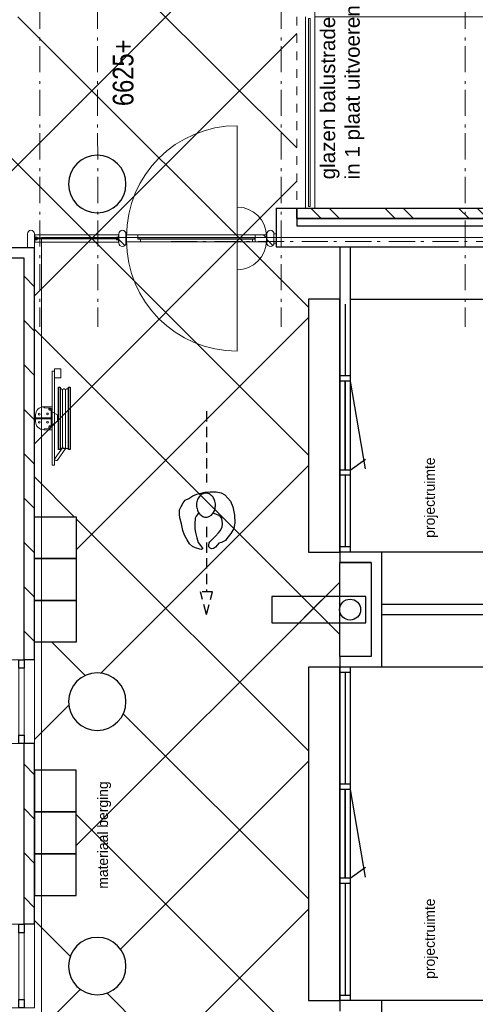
# Model space of a CAD drawing. Header units: millimetres. Extents: x -46954 to 169732, y -26853 to 94136.
# Tile 42 of 174: x -7099 to -2742, y 45377 to 54794. Entities that reach past the tile are written whole.
import ezdxf

# ---------------------------------------------------------------- set-up
doc = ezdxf.new("R2010")
doc.units = ezdxf.units.MM
doc.header["$LTSCALE"] = 400
for name, pattern in [('HIDDEN', [0.375, 0.25, -0.125]), ('STYLE_01', [0.416641, 0.208282, -0.208359]), ('STYLE_06', [1.041641, 0.625, -0.208282, 0.069427, -0.138931])]:
    doc.linetypes.add(name, pattern=pattern)
for name, color, linetype, lineweight in [('Buitenkozijnen', 140, 'Continuous', 15), ('mat-baksteen', 5, 'Continuous', 25), ('mat-beton (ihwg)', 5, 'Continuous', 25), ('mat-glas-hor', 140, 'Continuous', 15), ('mat-kalkzandsteen', 5, 'Continuous', 25), ('mat-naaldhout', 140, 'Continuous', 15), ('None', 7, 'Continuous', 9), ('Sloopwerk', 5, 'Continuous', 25), ('Tekst', 140, 'Continuous', 15)]:
    doc.layers.add(name, color=color, linetype=linetype, lineweight=lineweight)
for name, color, linetype in [('inlay', 6, 'Continuous'), ('looplijnen', 8, 'HIDDEN'), ('plat', 5, 'Continuous'), ('symbol', 1, 'Continuous'), ('timmerwerk-ge', 150, 'Continuous'), ('verlichting', 2, 'Continuous')]:
    doc.layers.add(name, color=color, linetype=linetype)
doc.styles.add('Arial', font='arial.ttf', dxfattribs={"height": 176.388889})
doc.styles.add('Arial Narrow', font='ARIALN.TTF', dxfattribs={"height": 222.25})
doc.styles.add('s100', font='stylu.ttf', dxfattribs={"height": 100})

# ---------------------------------------------------------------- blocks, each defined once
blk = doc.blocks.new('*X289')
at = {"layer": 'None', "lineweight": 5}
blk.add_line((21188.1, 682), (21214.6, 708.6), dxfattribs=at)
blk = doc.blocks.new('*U290')
at = {"layer": 'mat-glas-hor', "color": 140, "lineweight": 15}
blk.add_lwpolyline([(21187.1, 796.2), (21187.1, 1899.3), (21175.1, 1899.3), (21175.1, 796.2)], close=True, dxfattribs=at)
at = {"layer": 'mat-naaldhout', "color": 140, "linetype": 'Continuous', "lineweight": 15}
for points in [[(21172.6, 1911), (21172.6, 1886), (21147.6, 1886), (21147.6, 2020), (21214.6, 2020), (21214.6, 1911)], [(21172.6, 791), (21172.6, 816), (21147.6, 816), (21147.6, 682), (21214.6, 682), (21214.6, 791)]]:
    blk.add_lwpolyline(points, close=True, dxfattribs=at)
at = {"layer": 'None', "color": 43, "linetype": 'Continuous', "lineweight": 9}
for p, q in [((20103.1, 962), (21161.1, 962)), ((22259.2, 962), (21201.1, 962))]:
    blk.add_line(p, q, dxfattribs=at)
at = {"layer": 'None', "color": 8, "lineweight": 5}
blk.add_lwpolyline([(21147.6, 2020), (21214.6, 2020), (21214.6, 791), (21147.6, 791)], close=True, dxfattribs=at)
at = {"layer": 'None', "color": 43, "linetype": 'Continuous', "lineweight": 9}
for centre, radius, start, end in [((21161.1, 962), 1058.1, 90, 180), ((21201.1, 962), 1058.1, 0, 90), ((21161.1, 962), 280.3, 180, 270), ((21201.1, 962), 280.3, 270, 0)]:
    blk.add_arc(centre, radius, start, end, dxfattribs=at)
at = {"layer": 'mat-naaldhout', "color": 140}
blk.add_blockref('*X289', (0, 0), dxfattribs=at)
blk = doc.blocks.new('*X127')
at = {"layer": 'None', "lineweight": 5}
blk.add_line((-23.7, -23.7), (33.5, 33.5), dxfattribs=at)
blk = doc.blocks.new('houten stijl 67 x 114')
at = {"layer": 'mat-naaldhout', "color": 140, "linetype": 'Continuous', "lineweight": 15, "flags": 128}
blk.add_lwpolyline([(33.5, 0), (33.5, 0, -0.414214), (0, -33.5), (0, -33.5, -0.414214), (-33.5, 0), (-33.5, 88), (-33.5, 88, -0.414214), (0, 121.5), (0, 121.5, -0.414214), (33.5, 88)], format="xyb", close=True, dxfattribs=at)
at = {"layer": 'mat-naaldhout', "color": 140}
blk.add_blockref('*X127', (0, 0), dxfattribs=at)
blk = doc.blocks.new('*U291')
at = {"layer": 'mat-glas-hor', "color": 8, "lineweight": 5}
blk.add_lwpolyline([(21146.1, 2092), (21216.1, 2092), (21216.1, 2900), (21146.1, 2900)], close=True, dxfattribs=at)
at = {"layer": 'mat-glas-hor', "color": 140, "lineweight": 15}
blk.add_lwpolyline([(21176.1, 2098.5), (21186.1, 2098.5), (21186.1, 2893.5), (21176.1, 2893.5)], close=True, dxfattribs=at)
at = {"layer": 'mat-naaldhout', "color": 140, "linetype": 'Continuous', "lineweight": 15, "flags": 128}
for points in [[(21170.9, 2900), (21145.9, 2900), (21145.9, 2899, 0.414214), (21147.9, 2897), (21164.4, 2897, -0.414214), (21167.9, 2893.5), (21167.9, 2877, 0.414214), (21169.9, 2875), (21170.9, 2875)], [(21191.4, 2900), (21216.4, 2900), (21216.4, 2899, -0.414214), (21214.4, 2897), (21197.9, 2897, 0.414214), (21194.4, 2893.5), (21194.4, 2877, -0.414214), (21192.4, 2875), (21191.4, 2875)], [(21170.9, 2092), (21145.9, 2092), (21145.9, 2093, -0.414214), (21147.9, 2095), (21164.4, 2095, 0.414214), (21167.9, 2098.5), (21167.9, 2115, -0.414214), (21169.9, 2117), (21170.9, 2117)], [(21191.4, 2092), (21216.4, 2092), (21216.4, 2093, 0.414214), (21214.4, 2095), (21197.9, 2095, -0.414214), (21194.4, 2098.5), (21194.4, 2115, 0.414214), (21192.4, 2117), (21191.4, 2117)]]:
    blk.add_lwpolyline(points, format="xyb", close=True, dxfattribs=at)
at = {"layer": 'None', "color": 7, "xscale": -1, "rotation": 270}
blk.add_blockref('houten stijl 67 x 114', (21137.1, 2058.5), dxfattribs=at)
blk = doc.blocks.new('*U292')
at = {"layer": 'None', "color": 140, "linetype": 'Continuous', "lineweight": 15, "flags": 128}
blk.add_lwpolyline([(21225.1, 2967), (21225.1, 2967, -0.414214), (21258.6, 2933.5), (21258.6, 2933.5, -0.414214), (21225.1, 2900), (21137.1, 2900), (21091.1, 2900), (21091.1, 2967), (21137.1, 2967)], format="xyb", close=True, dxfattribs=at)
at = {"layer": 'None', "color": 140, "linetype": 'Continuous', "lineweight": 15}
blk.add_lwpolyline([(21137.1, 610), (21225.1, 610), (21225.1, 590), (21137.1, 590)], close=True, dxfattribs=at)
at = {"layer": 'None', "color": 7}
for name in ['*U291', '*U290']:
    blk.add_blockref(name, (0, 0), dxfattribs=at)
at = {"layer": 'None', "color": 7, "xscale": -1, "rotation": 270}
blk.add_blockref('houten stijl 67 x 114', (21137.1, 643.5), dxfattribs=at)
blk = doc.blocks.new('*U554')
at = {"layer": 'None', "color": 8, "linetype": 'Continuous', "lineweight": 5}
for points in [[(23301.1, 220), (25297.7, 220), (25297.7, -2140), (23301.1, -2140)], [(27294.4, 220), (29291.1, 220), (29291.1, -2140), (27294.4, -2140)], [(29291.1, -2100), (21404.1, -2100), (21404.1, -4080), (29291.1, -4080)]]:
    blk.add_lwpolyline(points, close=True, dxfattribs=at)
at = {"layer": 'None', "color": 8, "linetype": 'Continuous', "lineweight": 5, "flags": 128}
blk.add_lwpolyline([(29291.1, -2100), (21404.1, -3076), (21404.1, -3104), (29291.1, -4080)], dxfattribs=at)
blk = doc.blocks.new('Kolom O 550')
at = {"layer": 'mat-beton (ihwg)', "lineweight": 25}
blk.add_circle((0, 0), 275, dxfattribs=at)
blk = doc.blocks.new('Gevelpui best 800')
at = {"layer": 'Buitenkozijnen', "color": 43, "linetype": 'Continuous', "lineweight": 9}
blk.add_lwpolyline([(-400, 270), (400, 270), (400, 0), (-400, 0)], close=True, dxfattribs=at)
at = {"layer": 'Buitenkozijnen', "color": 140, "linetype": 'Continuous', "lineweight": 15}
blk.add_lwpolyline([(-400, 150), (400, 150), (400, 100), (-400, 100)], close=True, dxfattribs=at)
at = {"layer": 'Buitenkozijnen', "color": 92, "linetype": 'Continuous', "lineweight": 25}
for points in [[(-400, 150), (-320, 150), (-320, 100), (-400, 100)], [(320, 150), (400, 150), (400, 100), (320, 100)]]:
    blk.add_lwpolyline(points, close=True, dxfattribs=at)
blk = doc.blocks.new('*X986')
at = {"layer": 'None', "lineweight": 9}
for p, q in [((14779.4, 2900), (14879.4, 3000)), ((15203.7, 2900), (15303.7, 3000)), ((15627.9, 2900), (15727.9, 3000)), ((16052.2, 2900), (16152.2, 3000))]:
    blk.add_line(p, q, dxfattribs=at)
blk = doc.blocks.new('*X988')
at = {"layer": 'None', "lineweight": 9}
for p, q in [((17325, 2900), (17425, 3000)), ((17749.2, 2900), (17849.2, 3000)), ((18173.5, 2900), (18273.5, 3000)), ((18597.8, 2900), (18697.8, 3000)), ((19022, 2900), (19122, 3000)), ((19446.3, 2900), (19546.3, 3000)), ((19870.6, 2900), (19970.6, 3000)), ((20294.8, 2900), (20394.8, 3000)), ((20719.1, 2900), (20819.1, 3000))]:
    blk.add_line(p, q, dxfattribs=at)
blk = doc.blocks.new('*X1032')
at = {"layer": 'None', "lineweight": 9}
for p, q in [((21371.1, 157.9), (21471.1, 257.9)), ((21371.1, -18.5), (21471.1, 81.5)), ((21371.1, -549.3), (21471.1, -449.3)), ((21371.1, -725.6), (21471.1, -625.6)), ((21371.1, -1256.4), (21471.1, -1156.4)), ((21371.1, -1432.7), (21471.1, -1332.7)), ((21371.1, -1963.5), (21471.1, -1863.5)), ((21371.1, -2139.9), (21471.1, -2039.9)), ((21371.1, -2670.6), (21471.1, -2570.6)), ((21371.1, -2847), (21471.1, -2747)), ((21371.1, -3377.7), (21471.1, -3277.7)), ((21371.1, -3554.1), (21471.1, -3454.1)), ((21371.1, -4084.8), (21471.1, -3984.8)), ((21371.1, -4261.2), (21471.1, -4161.2)), ((21371.1, -4791.9), (21471.1, -4691.9)), ((21469.3, -4870), (21471.1, -4868.3))]:
    blk.add_line(p, q, dxfattribs=at)
blk = doc.blocks.new('*X1034')
at = {"layer": 'None', "lineweight": 9}
for p, q in [((21371.1, 157.9), (21471.1, 257.9)), ((21371.1, -18.5), (21471.1, 81.5)), ((21371.1, -549.3), (21471.1, -449.3)), ((21371.1, -725.6), (21471.1, -625.6)), ((21371.1, -1256.4), (21471.1, -1156.4)), ((21371.1, -1432.7), (21471.1, -1332.7)), ((21371.1, -1963.5), (21471.1, -1863.5)), ((21371.1, -2139.9), (21471.1, -2039.9)), ((21371.1, -2670.6), (21471.1, -2570.6)), ((21371.1, -2847), (21471.1, -2747)), ((21371.1, -3377.7), (21471.1, -3277.7)), ((21371.1, -3554.1), (21471.1, -3454.1)), ((21371.1, -4084.8), (21471.1, -3984.8)), ((21371.1, -4261.2), (21471.1, -4161.2)), ((21371.1, -4791.9), (21471.1, -4691.9)), ((21371.1, -4968.3), (21471.1, -4868.3))]:
    blk.add_line(p, q, dxfattribs=at)
blk = doc.blocks.new('*U17')
at = {"layer": 'None', "color": 140, "linetype": 'Continuous', "lineweight": 15, "flags": 128}
blk.add_lwpolyline([(-21.4, 110), (58.6, 110), (58.6, 106.7, -0.391021), (52.6, 100.2), (-0.9, 95.9, 0.391021), (-12.4, 83.5), (-12.4, -83.5, 0.391021), (-0.9, -95.9), (52.6, -100.2, -0.391021), (58.6, -106.7), (58.6, -110), (-21.4, -110)], format="xyb", close=True, dxfattribs=at)
blk = doc.blocks.new('*U18')
at = {"layer": 'None', "color": 253, "linetype": 'Continuous', "lineweight": 5}
for p, q in [((96.625, -278), (96.625, 266)), ((125.704, -278), (125.704, 266)), ((50.42, -31.849), (50.42, 29))]:
    blk.add_line(p, q, dxfattribs=at)
at = {"layer": 'None', "color": 140, "linetype": 'Continuous', "lineweight": 15}
for p, q in [((50.42, 29), (1.453, 57.31)), ((0, -61), (50.42, -31.849))]:
    blk.add_line(p, q, dxfattribs=at)
at = {"layer": 'None', "color": 92, "linetype": 'Continuous', "lineweight": 25}
for points in [[(60.916, 296), (76.476, 296), (76.476, -300), (60.916, -300)], [(154.785, 296), (171.344, 296), (171.344, -302), (154.785, -302)]]:
    blk.add_lwpolyline(points, close=True, dxfattribs=at)
at = {"layer": 'None', "color": 253, "linetype": 'Continuous', "lineweight": 5}
blk.add_lwpolyline([(50.929, 18), (60.916, 18), (60.916, -18), (50.929, -18)], close=True, dxfattribs=at)
for points, knots in [([(96.866, 264), (96.866, 268.997), (93.792, 272.9335), (90.718, 276.87), (85.875, 278.0735), (81.032, 279.277), (76.476, 277.238)], [0, 0, 0, 0.333549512, 0.333549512, 0.666828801, 0.666828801, 1, 1, 1]), ([(125.825, 264), (125.825, 267.886), (123.8855, 271.2505), (121.946, 274.615), (118.586, 276.5575), (115.226, 278.5), (107.466, 278.5), (104.106, 276.5575), (100.746, 274.615), (98.806, 271.2505), (96.866, 267.886), (96.866, 264)], [0, 0, 0, 0.166769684, 0.166769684, 0.333423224, 0.333423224, 0.499994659, 0.666566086, 0.666566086, 0.833226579, 0.833226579, 1, 1, 1]), ([(154.785, 264), (154.785, 267.886), (152.845, 271.2505), (150.905, 274.615), (147.5455, 276.5575), (144.186, 278.5), (140.306, 278.5), (136.426, 278.5), (133.066, 276.5575), (129.706, 274.615), (127.7655, 271.2505), (125.825, 267.886), (125.825, 264)], [0, 0, 0, 0.166772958, 0.166772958, 0.333424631, 0.333424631, 0.499985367, 0.499985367, 0.666556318, 0.666556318, 0.833223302, 0.833223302, 1, 1, 1]), ([(76.477, -291.432), (81.039, -293.343), (85.8175, -292.072), (90.596, -290.801), (93.6105, -286.876), (96.625, -282.951), (96.625, -278)], [0, 0, 0, 0.333165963, 0.333165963, 0.666458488, 0.666458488, 1, 1, 1]), ([(96.625, -278), (96.625, -281.901), (98.573, -285.2795), (100.521, -288.658), (103.895, -290.609), (107.269, -292.56), (111.165, -292.56), (115.061, -292.56), (118.435, -290.609), (121.809, -288.658), (123.7565, -285.2795), (125.704, -281.901), (125.704, -278)], [0, 0, 0, 0.166754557, 0.166754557, 0.333426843, 0.333426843, 0.500005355, 0.500005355, 0.666583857, 0.666583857, 0.833249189, 0.833249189, 1, 1, 1]), ([(125.704, -278), (125.704, -281.901), (127.6525, -285.2795), (129.601, -288.658), (132.975, -290.609), (136.349, -292.56), (140.245, -292.56), (144.141, -292.56), (147.5145, -290.609), (150.888, -288.658), (152.836, -285.2795), (154.784, -281.901), (154.784, -278)], [0, 0, 0, 0.166757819, 0.166757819, 0.333436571, 0.333436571, 0.500014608, 0.500014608, 0.666582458, 0.666582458, 0.833245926, 0.833245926, 1, 1, 1])]:
    blk.add_open_spline(points, degree=2, knots=knots, dxfattribs=at)
blk = doc.blocks.new('BSH')
at = {"layer": 'None', "color": 140, "linetype": 'Continuous', "lineweight": 15}
for p, q in [((0, -61), (0, 111.155)), ((-159.8585, -36.7557), (-159.8585, 32.756)), ((-80, -6.8893), (-80, 2.8892))]:
    blk.add_line(p, q, dxfattribs=at)
at = {"layer": 'None', "color": 253, "linetype": 'Continuous', "lineweight": 5}
for p, q in [((27.7468, -383.0008), (105.0969, -276.5164)), ((135.277, -233.0824), (136.142, -233.8294)), ((130.6676, -289.4337), (48.7568, -402.0618))]:
    blk.add_line(p, q, dxfattribs=at)
at = {"layer": 'None', "color": 140, "linetype": 'Continuous', "lineweight": 15}
for points in [[(0, 448), (20, 448), (20, -452), (0, -452)], [(20, 469.75), (82, 469.75), (82, 382.75), (20, 382.75)], [(-160, 2.8892), (-9, 2.8892), (-9, -6.8893), (-160, -6.8893)]]:
    blk.add_lwpolyline(points, close=True, dxfattribs=at)
at = {"layer": 'None', "color": 8, "linetype": 'Continuous', "lineweight": 5}
for centre in [(-124, 37.275), (-44.5, 38.775), (-124, -41.275), (-45, -41.275)]:
    blk.add_circle(centre, 8.5, dxfattribs=at)
at = {"layer": 'None', "color": 140, "linetype": 'Continuous', "lineweight": 15}
for centre, start, end in [((-80, 28), 90, 180), ((-80, -32), 180, 270)]:
    blk.add_arc(centre, 80, start, end, dxfattribs=at)
at = {"layer": 'None', "color": 9, "linetype": 'Continuous', "lineweight": 5}
blk.add_arc((38.2528, -392.5302), 14.18399, 137.790600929, 325.770923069, dxfattribs=at)
at = {"layer": 'None', "color": 92, "linetype": 'Continuous', "lineweight": 25}
for points, knots in [([(-11.70075, 86.5025), (-12.2626, 89.0317), (-14.0137, 90.9408), (-15.7648, 92.8499), (-18.23575, 93.6275), (-20.7067, 94.4051), (-23.236, 93.84325), (-25.7653, 93.2814), (-27.67445, 91.53015), (-29.5836, 89.7789), (-30.36125, 87.3079), (-31.1389, 84.8369), (-30.57705, 82.3077), (-30.0152, 79.7785), (-28.26385, 77.8694), (-26.5125, 75.9603), (-24.0415, 75.1827), (-21.5705, 74.4051), (-19.0412, 74.96695), (-16.5119, 75.5288), (-14.60305, 77.28005), (-12.6942, 79.0313), (-11.91655, 81.5023), (-11.1389, 83.9733), (-11.70075, 86.5025)], [0, 0, 0, 0.0833344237, 0.0833344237, 0.1666618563, 0.1666618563, 0.2499968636, 0.2499968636, 0.3333348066, 0.3333348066, 0.4166657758, 0.4166657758, 0.5000000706, 0.5000000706, 0.583336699, 0.583336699, 0.666668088, 0.666668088, 0.7500039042, 0.7500039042, 0.8333377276, 0.8333377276, 0.9166657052, 0.9166657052, 1, 1, 1]), ([(-11.75695, -89.71225), (-12.375, -92.4944), (-14.3012, -94.5944), (-16.2274, -96.6944), (-18.94545, -97.54975), (-21.6635, -98.4051), (-24.4457, -97.78705), (-27.2279, -97.169), (-29.328, -95.24265), (-31.4281, -93.3163), (-32.2835, -90.5982), (-33.1389, -87.8801), (-32.52085, -85.09795), (-31.9028, -82.3158), (-29.97635, -80.2158), (-28.0499, -78.1158), (-25.3318, -77.26045), (-22.6137, -76.4051), (-19.83145, -77.02315), (-17.0492, -77.6412), (-14.94945, -79.56755), (-12.8497, -81.4939), (-11.9943, -84.212), (-11.1389, -86.9301), (-11.75695, -89.71225)], [0, 0, 0, 0.083334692, 0.083334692, 0.1666618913, 0.1666618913, 0.2499964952, 0.2499964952, 0.3333343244, 0.3333343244, 0.4166651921, 0.4166651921, 0.4999998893, 0.4999998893, 0.5833365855, 0.5833365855, 0.6666673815, 0.6666673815, 0.7500034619, 0.7500034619, 0.8333376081, 0.8333376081, 0.9166653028, 0.9166653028, 1, 1, 1])]:
    blk.add_open_spline(points, degree=2, knots=knots, dxfattribs=at)
at = {"layer": 'None', "color": 7}
blk.add_blockref('*U18', (0, 0), dxfattribs=at)
at = {"layer": 'None', "color": 140, "rotation": 180}
blk.add_blockref('*U17', (-21.4, -2), dxfattribs=at)
blk = doc.blocks.new('*U1229')
at = {"layer": 'None', "color": 8, "linetype": 'STYLE_01', "lineweight": 5}
blk.add_line((23301.1, 390), (21471.1, 390), dxfattribs=at)
at = {"layer": 'None', "color": 43, "linetype": 'Continuous', "lineweight": 9}
for p, q in [((23301.1, 308), (21471.1, 308)), ((23301.1, 220), (21471.1, 220))]:
    blk.add_line(p, q, dxfattribs=at)
at = {"layer": 'None', "color": 140, "linetype": 'Continuous', "lineweight": 15}
for p, q in [((21485.4, 278), (23285.4, 278)), ((21485.4, 262), (21485.4, 278)), ((21485.4, 262), (23285.4, 262)), ((23285.4, 262), (23285.4, 278))]:
    blk.add_line(p, q, dxfattribs=at)
blk = doc.blocks.new('*X1340')
at = {"layer": 'None', "lineweight": 5}
blk.add_line((21188.1, 682), (21214.6, 708.6), dxfattribs=at)
blk = doc.blocks.new('*U1341')
at = {"layer": 'mat-glas-hor', "color": 140, "lineweight": 15}
blk.add_lwpolyline([(21187.1, 796.2), (21187.1, 1899.3), (21175.1, 1899.3), (21175.1, 796.2)], close=True, dxfattribs=at)
at = {"layer": 'mat-naaldhout', "color": 140, "linetype": 'Continuous', "lineweight": 15}
for points in [[(21172.6, 1911), (21172.6, 1886), (21147.6, 1886), (21147.6, 2020), (21214.6, 2020), (21214.6, 1911)], [(21172.6, 791), (21172.6, 816), (21147.6, 816), (21147.6, 682), (21214.6, 682), (21214.6, 791)]]:
    blk.add_lwpolyline(points, close=True, dxfattribs=at)
at = {"layer": 'None', "color": 43, "linetype": 'Continuous', "lineweight": 9}
for p, q in [((20103.1, 962), (21161.1, 962)), ((22259.2, 962), (21201.1, 962))]:
    blk.add_line(p, q, dxfattribs=at)
at = {"layer": 'None', "color": 8, "lineweight": 5}
blk.add_lwpolyline([(21147.6, 2020), (21214.6, 2020), (21214.6, 791), (21147.6, 791)], close=True, dxfattribs=at)
at = {"layer": 'None', "color": 43, "linetype": 'Continuous', "lineweight": 9}
for centre, radius, start, end in [((21161.1, 962), 1058.1, 90, 180), ((21201.1, 962), 1058.1, 0, 90), ((21161.1, 962), 280.3, 180, 270), ((21201.1, 962), 280.3, 270, 0)]:
    blk.add_arc(centre, radius, start, end, dxfattribs=at)
at = {"layer": 'mat-naaldhout', "color": 140}
blk.add_blockref('*X1340', (0, 0), dxfattribs=at)
blk = doc.blocks.new('*U1342')
at = {"layer": 'mat-glas-hor', "color": 8, "lineweight": 5}
blk.add_lwpolyline([(21146.1, 2092), (21216.1, 2092), (21216.1, 2900), (21146.1, 2900)], close=True, dxfattribs=at)
at = {"layer": 'mat-glas-hor', "color": 140, "lineweight": 15}
blk.add_lwpolyline([(21176.1, 2098.5), (21186.1, 2098.5), (21186.1, 2893.5), (21176.1, 2893.5)], close=True, dxfattribs=at)
at = {"layer": 'mat-naaldhout', "color": 140, "linetype": 'Continuous', "lineweight": 15, "flags": 128}
for points in [[(21170.9, 2900), (21145.9, 2900), (21145.9, 2899, 0.414214), (21147.9, 2897), (21164.4, 2897, -0.414214), (21167.9, 2893.5), (21167.9, 2877, 0.414214), (21169.9, 2875), (21170.9, 2875)], [(21191.4, 2900), (21216.4, 2900), (21216.4, 2899, -0.414214), (21214.4, 2897), (21197.9, 2897, 0.414214), (21194.4, 2893.5), (21194.4, 2877, -0.414214), (21192.4, 2875), (21191.4, 2875)], [(21170.9, 2092), (21145.9, 2092), (21145.9, 2093, -0.414214), (21147.9, 2095), (21164.4, 2095, 0.414214), (21167.9, 2098.5), (21167.9, 2115, -0.414214), (21169.9, 2117), (21170.9, 2117)], [(21191.4, 2092), (21216.4, 2092), (21216.4, 2093, 0.414214), (21214.4, 2095), (21197.9, 2095, -0.414214), (21194.4, 2098.5), (21194.4, 2115, 0.414214), (21192.4, 2117), (21191.4, 2117)]]:
    blk.add_lwpolyline(points, format="xyb", close=True, dxfattribs=at)
at = {"layer": 'None', "color": 7, "xscale": -1, "rotation": 270}
blk.add_blockref('houten stijl 67 x 114', (21137.1, 2058.5), dxfattribs=at)
blk = doc.blocks.new('*U1343')
at = {"layer": 'None', "color": 140, "linetype": 'Continuous', "lineweight": 15, "flags": 128}
blk.add_lwpolyline([(21225.1, 2967), (21225.1, 2967, -0.414214), (21258.6, 2933.5), (21258.6, 2933.5, -0.414214), (21225.1, 2900), (21137.1, 2900), (21091.1, 2900), (21091.1, 2967), (21137.1, 2967)], format="xyb", close=True, dxfattribs=at)
at = {"layer": 'None', "color": 140, "linetype": 'Continuous', "lineweight": 15}
blk.add_lwpolyline([(21137.1, 610), (21225.1, 610), (21225.1, 590), (21137.1, 590)], close=True, dxfattribs=at)
at = {"layer": 'None', "color": 7}
for name in ['*U1342', '*U1341']:
    blk.add_blockref(name, (0, 0), dxfattribs=at)
at = {"layer": 'None', "color": 7, "xscale": -1, "rotation": 270}
blk.add_blockref('houten stijl 67 x 114', (21137.1, 643.5), dxfattribs=at)
blk = doc.blocks.new('symb-ps03_b2')
blk.add_lwpolyline([(82.2, -333.7), (93.5, -323.3), (109.6, -304.5), (119.8, -284.7), (121.3, -230.8), (122.5, -183.8), (115.8, -150.4), (104.2, -98.4), (90.8, -52.2), (69, -24.8), (57.7, -13.2), (50.2, -0.9), (49.4, 8.5), (59.4, 13), (75.8, 8.9), (114.7, -1.3), (145.3, -16.6), (172.1, -41.1), (196.4, -77.8), (221.1, -122.2), (235.7, -169.2), (249.9, -232.3), (265.9, -290), (270.3, -324.8), (267.4, -365.4), (252.2, -399.3), (234.6, -432.8), (213.5, -457.5), (181.2, -475.4), (141, -499), (102.8, -516.9), (26.9, -533.5), (-23.3, -539.3), (-83.1, -537.5), (-129.9, -527.7), (-165.1, -510.7), (-191.8, -478.7), (-217.7, -447.5), (-240.8, -394), (-258.1, -313.4), (-261.7, -241.7), (-250.8, -189), (-222, -138.3), (-185.2, -93.4), (-169.5, -72.2), (-133.8, -53.9), (-107.1, -45.7), (-74.5, -10), (-56.5, 2.3), (-37.5, 6.7), (-23, 0.8), (-11.7, -12.6), (-10.5, -27.9), (-13.2, -49.2), (-22.6, -61.1), (-75.1, -114.5), (-104.5, -144.9), (-120.7, -165.7), (-138.4, -200.3), (-141.8, -234.1), (-134.6, -284.5), (-123.4, -302.1), (-94.4, -318.8), (-69, -327.2), (-51.7, -333)])
blk.add_lwpolyline([(-74.5, -413.3, 0.078796), (-66.1, -458.3, 0.088041), (-45.7, -493.9, 0.105312), (-14.5, -518.5, 0.121926), (19.1, -525.8, 0.121926), (52.3, -516.6, 0.105312), (82.1, -490.3, 0.088041), (100.3, -453.5, 0.078796), (106.2, -408.2, 0.078796), (97.7, -363.2, 0.088041), (77.4, -327.6, 0.105312), (46.2, -303, 0.121926), (12.5, -295.7, 0.121926), (-20.6, -304.9, 0.105312), (-50.4, -331.2, 0.088041), (-68.6, -368, 0.078796)], format="xyb", close=True)
blk = doc.blocks.new('symb-ps09_b2')
at = {"layer": 'looplijnen'}
for p, q in [((0, 935.4), (-58.2, 718.1)), ((0, 935.4), (58.2, 718.1)), ((-58.2, 718.1), (58.2, 718.1)), ((0, 95.2), (0, 718.1)), ((0, -1011), (0, -327.3))]:
    blk.add_line(p, q, dxfattribs=at)
at = {"layer": 'symbol'}
blk.add_blockref('symb-ps03_b2', (-11, 299.5), dxfattribs=at)
blk = doc.blocks.new('deur 10')
at = {"layer": 'plat'}
for p, q in [((-475, -50), (-475, 50)), ((-425, -50), (-425, 50)), ((425, 0), (-425, 0)), ((-425, 0), (425, 0)), ((425, 0), (-425, 0)), ((425, 0), (-425, 0)), ((425, -50), (425, 50)), ((475, -50), (475, 50)), ((-425, -50), (-319.6, -196.6)), ((425, -50), (-414.1, -193.8))]:
    blk.add_line(p, q, dxfattribs=at)
blk = doc.blocks.new('lantarenpaal')
at = {"layer": 'verlichting'}
blk.add_lwpolyline([(125, -150), (125, 750), (-125, 750), (-125, -150)], close=True, dxfattribs=at)
blk.add_circle((0, 0), 100, dxfattribs=at)

msp = doc.modelspace()

# ---------------------------------------------------------------- linework, layer by layer
at = {"linetype": 'Continuous', "lineweight": 0}
msp.add_lwpolyline([(917.96233, 30594.58298), (917.96233, 52709.75531), (-6890.52037, 52709.75531), (-6890.52037, 30594.58298)], close=True, dxfattribs=at)
at = {"layer": 'inlay'}
for p, q in [((-7912.75355, 52611.57274), (-4647.77387, 55876.55243)), ((-4447.73324, 53566.95084), (-6757.33482, 55876.55243)), ((-4337.73324, 52042.73728), (-7116.5687, 54821.57274)), ((-4337.73324, 50628.52372), (-8485.84923, 54776.63971)), ((-6957.73324, 52152.3795), (-4447.73324, 54662.3795)), ((-6957.73324, 50738.16593), (-4447.73324, 53248.16593)), ((-3937.73324, 52121.57274), (322.3074, 52121.57274)), ((-6557.73324, 49723.95237), (-4337.73324, 51943.95237)), ((-4037.73324, 48914.31015), (-6957.73324, 51834.31015)), ((-6323.09011, 48544.38193), (-4337.73324, 50529.73881)), ((-5084.32643, 49783.14562), (-4337.73324, 50529.73881)), ((-6577.73852, 50040.10188), (-6957.73324, 50420.09659)), ((-4337.73324, 47800.09659), (-6557.73324, 50020.09659)), ((322.3074, 49701.57274), (-3637.73324, 49701.57274)), ((-6557.73324, 46895.52525), (-4037.73324, 49415.52525)), ((-4377.21965, 49076.03884), (-4037.73324, 49415.52525)), ((-6473.06833, 48521.21812), (-6791.95208, 48840.10188)), ((322.3074, 48601.57274), (-3637.73324, 48601.57274)), ((-6957.73324, 47909.73881), (-6630.54242, 48236.92962)), ((-4337.73324, 46385.88303), (-6108.08785, 48156.23765)), ((-6135.49687, 45903.54805), (-4337.73324, 47701.31168)), ((-4037.73324, 44671.66947), (-6557.73324, 47191.66947)), ((-6137.95686, 44486.8745), (-4337.73324, 46287.09812)), ((-6616.08379, 45835.80646), (-6957.73324, 46177.4559)), ((-6957.73324, 45081.31168), (-6519.70854, 45519.33638)), ((-4337.73324, 43557.4559), (-6263.49952, 45483.22219)), ((322.3074, 45411.57274), (-3637.73324, 45411.57274))]:
    msp.add_line(p, q, dxfattribs=at)
for points in [[(-4037.73324, 49701.57274), (-4037.73324, 52121.57274), (-4337.73324, 52121.57274), (-4337.73324, 49701.57274)], [(-4037.73324, 48701.57274), (-4037.73324, 49601.57274), (-3737.73324, 49601.57274), (-3737.73324, 48701.57274)], [(-4037.73324, 45411.57274), (-4037.73324, 48601.57274), (-4337.73324, 48601.57274), (-4337.73324, 45411.57274)]]:
    msp.add_lwpolyline(points, close=True, dxfattribs=at)
at = {"layer": 'mat-baksteen', "lineweight": 25}
msp.add_lwpolyline([(-4447.73324, 52891.57274), (-4447.73324, 52991.57274), (936.22676, 52991.57274), (936.22676, 52891.57274)], close=True, dxfattribs=at)
at = {"layer": 'mat-beton (ihwg)', "lineweight": 25}
for p, q in [((-4647.73324, 52991.57274), (-4647.73324, 52621.57274)), ((-4647.73324, 52991.57274), (-4447.73324, 52991.57274)), ((-4447.73324, 52991.57274), (-4447.73324, 52821.57274)), ((-4447.73324, 52821.57274), (682.26676, 52821.57274)), ((-4647.73324, 52621.57274), (682.26676, 52621.57274))]:
    msp.add_line(p, q, dxfattribs=at)
at = {"layer": 'mat-kalkzandsteen', "lineweight": 25}
for p, q in [((-6957.73324, 52611.57274), (-7420.23324, 52611.57274)), ((-6957.73324, 48671.57274), (-6957.73324, 52611.57274)), ((-7057.73324, 52511.57274), (-7420.23324, 52511.57274)), ((-7057.73324, 48671.57274), (-7057.73324, 52511.57274)), ((-6957.73324, 48671.57274), (-7057.73324, 48671.57274)), ((-6957.73324, 47871.57274), (-7057.73324, 47871.57274)), ((-7057.73324, 46141.57274), (-7057.73324, 47871.57274)), ((-6957.73324, 46141.57274), (-6957.73324, 47871.57274)), ((-6957.73324, 46141.57274), (-7057.73324, 46141.57274))]:
    msp.add_line(p, q, dxfattribs=at)
at = {"layer": 'None', "color": 7, "linetype": 'STYLE_06', "lineweight": 9}
for p, q in [((-6907.73324, 62040.09284), (-6907.73324, 51857.57274)), ((-6357.73324, 62040.09284), (-6352.55434, 51857.57274)), ((-4597.73324, 62040.09284), (-4597.73324, 51857.57274)), ((-2837.73324, 62040.09284), (-2837.73324, 51857.57274)), ((2931.30692, 52671.57274), (-5667.73324, 52671.57274))]:
    msp.add_line(p, q, dxfattribs=at)
at = {"layer": 'plat'}
for p, q in [((-4037.73324, 52621.57274), (-4037.73324, 49601.57274)), ((-3937.73324, 52621.57274), (-3937.73324, 49701.57274)), ((-3987.73324, 52071.57274), (-3987.73324, 51386.57274)), ((-3987.73324, 51336.57274), (-3987.73324, 50486.57274)), ((-3987.73324, 50436.57274), (-3987.73324, 49751.57274)), ((-3937.73324, 49751.57274), (-4037.73324, 49751.57274)), ((-3637.73324, 49701.57274), (-4037.73324, 49701.57274)), ((-3637.73324, 49701.57274), (-3637.73324, 48601.57274)), ((-3737.73324, 49601.57274), (-4037.73324, 49601.57274)), ((-3737.73324, 49601.57274), (-3737.73324, 48701.57274)), ((682.26676, 49201.57274), (-3637.73324, 49201.57274)), ((682.26676, 49101.57274), (-3637.73324, 49101.57274)), ((-4037.73324, 48701.57274), (-4037.73324, 45311.57274)), ((-3737.73324, 48701.57274), (-4037.73324, 48701.57274)), ((-3637.73324, 48601.57274), (-4037.73324, 48601.57274)), ((-3937.73324, 48601.57274), (-3937.73324, 45411.57274)), ((-3937.73324, 48551.57274), (-4037.73324, 48551.57274)), ((-3987.73324, 48551.57274), (-3987.73324, 47481.57274)), ((-3987.73324, 46531.57274), (-3987.73324, 45461.57274)), ((-3937.73324, 45461.57274), (-4037.73324, 45461.57274)), ((-3637.73324, 45411.57274), (-4037.73324, 45411.57274)), ((-3637.73324, 45411.57274), (-3637.73324, 44311.57274))]:
    msp.add_line(p, q, dxfattribs=at)
at = {"layer": 'Sloopwerk', "lineweight": 25}
for p, q in [((-4447.73324, 52991.57274), (812.26676, 52991.57274)), ((-4447.73324, 52891.57274), (-4447.73324, 52991.57274)), ((-4447.73324, 52891.57274), (812.26676, 52891.57274))]:
    msp.add_line(p, q, dxfattribs=at)
at = {"layer": 'timmerwerk-ge'}
for points in [[(-6557.73324, 50040.10188), (-6557.73324, 49640.10188), (-6957.73324, 49640.10188), (-6957.73324, 50040.10188)], [(-6557.73324, 49640.10188), (-6557.73324, 49240.10188), (-6957.73324, 49240.10188), (-6957.73324, 49640.10188)], [(-6557.73324, 49240.10188), (-6557.73324, 48840.10188), (-6957.73324, 48840.10188), (-6957.73324, 49240.10188)], [(-6557.73324, 47215.87238), (-6557.73324, 47615.87238), (-6957.73324, 47615.87238), (-6957.73324, 47215.87238)], [(-6557.73324, 46815.87238), (-6557.73324, 47215.87238), (-6957.73324, 47215.87238), (-6957.73324, 46815.87238)], [(-6557.73324, 46415.87238), (-6557.73324, 46815.87238), (-6957.73324, 46815.87238), (-6957.73324, 46415.87238)]]:
    msp.add_lwpolyline(points, close=True, dxfattribs=at)

# ---------------------------------------------------------------- block references
at = {"layer": 'Buitenkozijnen', "color": 7, "rotation": 90}
for p in [(-6957.73324, 48271.57274), (-6957.73324, 45741.57274)]:
    msp.add_blockref('Gevelpui best 800', p, dxfattribs=at)
at = {"layer": 'inlay', "rotation": 90}
for name, p in [('deur 10', (-3987.73324, 50911.57274)), ('lantarenpaal', (-3939.37317, 49151.57274)), ('deur 10', (-3987.73324, 47006.57274))]:
    msp.add_blockref(name, p, dxfattribs=at)
at = {"layer": 'mat-baksteen', "rotation": 90}
msp.add_blockref('*X1034', (-4057.73324, 31520.51338), dxfattribs=at)
at = {"layer": 'mat-beton (ihwg)', "color": 7, "xscale": -1}
for p in [(-6357.73324, 53221.57274), (-6357.73324, 53221.57274), (-6357.73324, 48271.57274), (-6357.73324, 45741.57274)]:
    msp.add_blockref('Kolom O 550', p, dxfattribs=at)
at = {"layer": 'mat-kalkzandsteen', "rotation": 90}
for name in ['*X988', '*X986']:
    msp.add_blockref(name, (-4057.73324, 31520.51338), dxfattribs=at)
at = {"layer": 'None', "color": 7, "rotation": 90}
for name in ['*U554', '*U1229', '*U292']:
    msp.add_blockref(name, (-4057.73324, 31520.51338), dxfattribs=at)
at = {"layer": 'None', "color": 7}
msp.add_blockref('BSH', (-6787.73346, 50984.01309), dxfattribs=at)
at = {"layer": 'plat', "rotation": 90}
msp.add_blockref('*U1343', (-4057.73324, 31520.51338), dxfattribs=at)
at = {"layer": 'Sloopwerk', "rotation": 90}
msp.add_blockref('*X1032', (-4057.73324, 31520.51338), dxfattribs=at)
at = {"layer": 'symbol', "rotation": 180}
msp.add_blockref('symb-ps09_b2', (-5312.91386, 50039.35479), dxfattribs=at)

# ---------------------------------------------------------------- texts
at = {"layer": 'plat', "style": 's100'}
for s, p in [('projectruimte', (-3129.08028, 49838.60646)), ('materiaal berging', (-6254.52223, 46482.07713)), ('projectruimte', (-3129.08028, 45620.1399))]:
    msp.add_text(s, height=99.4152297, rotation=90, dxfattribs=at).set_placement(p)
at = {"layer": 'Tekst', "color": 43, "insert": (-4223.67344, 53266.41418), "char_height": 141.1111111, "attachment_point": 1, "rotation": 90, "style": 'Arial'}
msp.add_mtext('glazen balustrade\\Pin 1 plaat uitvoeren', dxfattribs=at)
at = {"layer": 'Tekst', "color": 92, "insert": (-6209.12768, 53967.60226), "char_height": 197.555556, "attachment_point": 1, "rotation": 90, "style": 'Arial Narrow'}
msp.add_mtext('6625+', dxfattribs=at)

doc.saveas('drawing.dxf')
